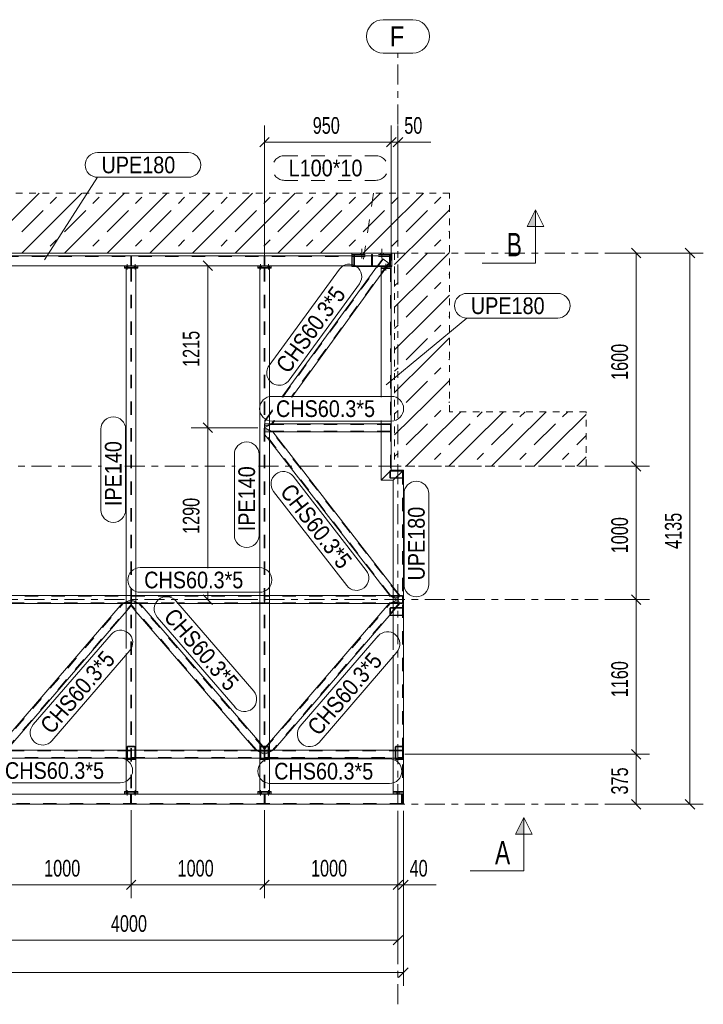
# Model space of a CAD drawing. Header units: millimetres. Extents: x -66 to 775, y -448 to 146.
# Tile 15 of 30: x 264 to 367, y -204 to -56. Entities that reach past the tile are written whole.
import ezdxf

# ---------------------------------------------------------------- set-up
doc = ezdxf.new("R2010")
doc.units = ezdxf.units.MM
for name, pattern in [('XKITLINE00', [0]), ('XKITLINE01', [4, 1, -1, 1, -1]), ('XKITLINE02', [4, 2, -2]), ('XKITLINE03', [6, 3, -1, 1, -1])]:
    doc.linetypes.add(name, pattern=pattern)
for name, color, linetype, lineweight in [('Kóta', 4, 'Continuous', 0), ('Mřížka', 4, 'Continuous', 0), ('Prvek', 2, 'Continuous', 0), ('Značka prvku', 2, 'Continuous', 0), ('Řez', 7, 'Continuous', 0), ('Šroub', 3, 'Continuous', 0)]:
    doc.layers.add(name, color=color, linetype=linetype, lineweight=lineweight)
doc.styles.add('ARIAL', font='arial.ttf')
doc.styles.add('ARIAL_NARROW', font='ARIALN.TTF')

msp = doc.modelspace()

# ---------------------------------------------------------------- hatches: boundary and pattern name
at = {"layer": 'Řez'}
for points in [[(340.35, -86.96), (341.6, -84.46), (341.6, -86.96)], [(338.59, -178.16), (339.84, -175.66), (339.84, -178.16)]]:
    msp.add_hatch(color=6, dxfattribs=at).paths.add_polyline_path(points, flags=17)

# ---------------------------------------------------------------- linework, layer by layer
at = {"layer": 'Kóta', "color": 7, "linetype": 'XKITLINE00', "lineweight": 0}
for p, q in [((301, -91.86), (301, -71.82)), ((320, -92.06), (320, -71.82)), ((320, -92.06), (320, -71.82)), ((321, -89.96), (321, -71.82)), ((301.71, -73.62), (300.29, -75.03)), ((320.71, -73.62), (319.29, -75.03)), ((320.71, -73.62), (319.29, -75.03)), ((321.71, -73.62), (320.29, -75.03)), ((301, -74.32), (320, -74.32)), ((320, -74.32), (321, -74.32)), ((321, -74.32), (325.91, -74.32)), ((321, -74.32), (325.91, -74.32)), ((352, -90.96), (358.72, -90.96)), ((352, -90.96), (366.76, -90.96)), ((356.01, -90.25), (357.42, -91.67)), ((356.72, -122.96), (356.72, -90.96)), ((364.05, -90.25), (365.47, -91.67)), ((364.76, -173.66), (364.76, -90.96)), ((300, -92.86), (289.99, -92.86)), ((291.78, -92.15), (293.2, -93.57)), ((292.49, -117.16), (292.49, -92.86)), ((291.78, -116.45), (293.2, -117.87)), ((291.78, -116.45), (293.2, -117.87)), ((300, -117.16), (289.99, -117.16)), ((300, -117.16), (289.99, -117.16)), ((292.49, -138.26), (292.49, -117.16)), ((356.01, -122.25), (357.42, -123.67)), ((356.01, -122.25), (357.42, -123.67)), ((352, -122.96), (358.72, -122.96)), ((352, -122.96), (358.72, -122.96)), ((356.72, -142.96), (356.72, -122.96)), ((292.49, -142.96), (292.49, -141.76)), ((300, -142.96), (289.99, -142.96)), ((291.78, -142.25), (293.2, -143.67)), ((352, -142.96), (358.72, -142.96)), ((352, -142.96), (358.72, -142.96)), ((356.01, -142.25), (357.42, -143.67)), ((356.01, -142.25), (357.42, -143.67)), ((356.72, -166.16), (356.72, -142.96)), ((322, -166.16), (358.72, -166.16)), ((322, -166.16), (358.72, -166.16)), ((356.01, -165.45), (357.42, -166.87)), ((356.01, -165.45), (357.42, -166.87)), ((356.72, -173.66), (356.72, -166.16)), ((352, -173.66), (358.72, -173.66)), ((352, -173.66), (366.76, -173.66)), ((356.01, -172.95), (357.42, -174.37)), ((364.05, -172.95), (365.47, -174.37)), ((281, -174.55), (281, -187.75)), ((281, -174.55), (281, -187.75)), ((301, -174.55), (301, -187.75)), ((301, -174.55), (301, -187.75)), ((321, -174.66), (321, -196.04)), ((321, -174.66), (321, -187.75)), ((321, -174.66), (321, -187.75)), ((321.8, -174.66), (321.8, -200.91)), ((321.8, -174.66), (321.8, -187.75)), ((261, -185.75), (281, -185.75)), ((281.71, -185.04), (280.29, -186.46)), ((281.71, -185.04), (280.29, -186.46)), ((281, -185.75), (301, -185.75)), ((301.71, -185.04), (300.29, -186.46)), ((301.71, -185.04), (300.29, -186.46)), ((301, -185.75), (321, -185.75)), ((321.71, -185.04), (320.29, -186.46)), ((321.71, -185.04), (320.29, -186.46)), ((321, -185.75), (321.8, -185.75)), ((322.51, -185.04), (321.09, -186.46)), ((321.8, -185.75), (326.71, -185.75)), ((321.8, -185.75), (326.71, -185.75)), ((321.71, -193.33), (320.29, -194.75)), ((241, -194.04), (321, -194.04)), ((0.2, -198.91), (321.8, -198.91)), ((322.51, -198.2), (321.09, -199.62))]:
    msp.add_line(p, q, dxfattribs=at)
at = {"layer": 'Kóta', "color": 3}
for p in [(301, -74.32), (320, -74.32), (320, -74.32), (321, -74.32), (356.72, -90.96), (364.76, -90.96), (292.49, -92.86), (292.49, -117.16), (292.49, -117.16), (356.72, -122.96), (356.72, -122.96), (292.49, -142.96), (356.72, -142.96), (356.72, -142.96), (356.72, -166.16), (356.72, -166.16), (356.72, -173.66), (364.76, -173.66), (281, -185.75), (281, -185.75), (301, -185.75), (301, -185.75), (321, -185.75), (321, -185.75), (321.8, -185.75), (321, -194.04), (321.8, -198.91)]:
    msp.add_point(p, dxfattribs=at)
at = {"layer": 'Mřížka', "color": 1, "linetype": 'XKITLINE00', "lineweight": 0}
for p, q in [((318.78, -55.96), (323.22, -55.96)), ((318.78, -60.96), (323.22, -60.96))]:
    msp.add_line(p, q, dxfattribs=at)
at = {"layer": 'Mřížka', "color": 1, "linetype": 'XKITLINE03', "lineweight": 0}
for p, q in [((321, -203.66), (321, -60.96)), ((-29, -90.96), (351, -90.96)), ((260.07, -122.96), (276.57, -122.96)), ((280.07, -122.96), (296.57, -122.96)), ((300.07, -122.96), (351, -122.96)), ((-29, -142.96), (351, -142.96)), ((-29, -173.66), (351, -173.66))]:
    msp.add_line(p, q, dxfattribs=at)
at = {"layer": 'Mřížka', "color": 1, "linetype": 'XKITLINE00', "lineweight": 0}
for centre, start, end in [((318.78, -58.46), 90, 270), ((323.22, -58.46), 270, 90)]:
    msp.add_arc(centre, 2.5, start, end, dxfattribs=at)
at = {"layer": 'Prvek', "color": 7, "linetype": 'XKITLINE01', "lineweight": 0}
for p, q in [((328.7, -81.96), (255, -81.96)), ((328.7, -114.76), (328.7, -81.96)), ((246, -90.96), (320.5, -90.96)), ((320.5, -90.96), (320.5, -122.96)), ((349.2, -114.76), (328.7, -114.76)), ((349.2, -122.96), (349.2, -114.76)), ((320.5, -122.96), (349.2, -122.96))]:
    msp.add_line(p, q, dxfattribs=at)
at = {"layer": 'Prvek', "color": 7, "linetype": 'XKITLINE00', "lineweight": 0}
for p, q in [((261.4, -87.76), (267.2, -81.96)), ((267.8, -87.76), (273.6, -81.96)), ((268.88, -83.52), (269.82, -82.58)), ((274.2, -87.76), (280, -81.96)), ((275.28, -83.52), (276.22, -82.58)), ((280.6, -87.76), (286.4, -81.96)), ((281.68, -83.52), (282.62, -82.58)), ((287, -87.76), (292.8, -81.96)), ((288.08, -83.52), (289.02, -82.58)), ((293.4, -87.76), (299.2, -81.96)), ((294.48, -83.52), (295.42, -82.58)), ((299.8, -87.76), (305.6, -81.96)), ((300.88, -83.52), (301.82, -82.58)), ((306.2, -87.76), (312, -81.96)), ((307.28, -83.52), (308.22, -82.58)), ((312.6, -87.76), (318.4, -81.96)), ((313.68, -83.52), (314.62, -82.58)), ((319, -87.76), (324.8, -81.96)), ((320.08, -83.52), (321.02, -82.58)), ((326.48, -83.52), (327.42, -82.58)), ((264.6, -87.76), (267.8, -84.56)), ((271, -87.76), (274.2, -84.56)), ((277.4, -87.76), (280.6, -84.56)), ((283.8, -87.76), (287, -84.56)), ((290.2, -87.76), (293.4, -84.56)), ((296.6, -87.76), (299.8, -84.56)), ((303, -87.76), (306.2, -84.56)), ((309.4, -87.76), (312.6, -84.56)), ((315.8, -87.76), (319, -84.56)), ((322.2, -87.76), (325.4, -84.56)), ((325.4, -87.76), (328.7, -84.46)), ((264.6, -90.96), (267.8, -87.76)), ((267.8, -87.76), (267.8, -87.76)), ((271, -90.96), (274.2, -87.76)), ((274.2, -87.76), (274.2, -87.76)), ((277.4, -90.96), (280.6, -87.76)), ((280.6, -87.76), (280.6, -87.76)), ((283.8, -90.96), (287, -87.76)), ((287, -87.76), (287, -87.76)), ((290.2, -90.96), (293.4, -87.76)), ((293.4, -87.76), (293.4, -87.76)), ((296.6, -90.96), (299.8, -87.76)), ((299.8, -87.76), (299.8, -87.76)), ((303, -90.96), (306.2, -87.76)), ((306.2, -87.76), (306.2, -87.76)), ((309.4, -90.96), (312.6, -87.76)), ((312.6, -87.76), (312.6, -87.76)), ((315.8, -90.96), (319, -87.76)), ((319, -87.76), (319, -87.76)), ((320.5, -92.66), (325.4, -87.76)), ((325.4, -87.76), (325.4, -87.76)), ((328.6, -87.76), (328.7, -87.66)), ((268.88, -89.92), (269.82, -88.98)), ((275.28, -89.92), (276.22, -88.98)), ((281.68, -89.92), (282.62, -88.98)), ((288.08, -89.92), (289.02, -88.98)), ((294.48, -89.92), (295.42, -88.98)), ((300.88, -89.92), (301.82, -88.98)), ((307.28, -89.92), (308.22, -88.98)), ((313.68, -89.92), (314.62, -88.98)), ((320.08, -89.92), (321.02, -88.98)), ((326.48, -89.92), (327.42, -88.98)), ((267.8, -90.96), (267.8, -90.96)), ((274.2, -90.96), (274.2, -90.96)), ((280.6, -90.96), (280.6, -90.96)), ((287, -90.96), (287, -90.96)), ((293.4, -90.96), (293.4, -90.96)), ((299.8, -90.96), (299.8, -90.96)), ((306.2, -90.96), (306.2, -90.96)), ((312.6, -90.96), (312.6, -90.96)), ((319, -90.96), (319, -90.96)), ((322.2, -94.16), (325.4, -90.96)), ((325.4, -94.16), (328.7, -90.86)), ((320.5, -99.06), (325.4, -94.16)), ((325.4, -94.16), (325.4, -94.16)), ((328.6, -94.16), (328.7, -94.06)), ((320.5, -95.9), (321.02, -95.38)), ((326.48, -96.32), (327.42, -95.38)), ((322.2, -100.56), (325.4, -97.36)), ((325.4, -100.56), (328.7, -97.26)), ((320.5, -105.46), (325.4, -100.56)), ((320.5, -102.3), (321.02, -101.78)), ((325.4, -100.56), (325.4, -100.56)), ((326.48, -102.72), (327.42, -101.78)), ((328.6, -100.56), (328.7, -100.46)), ((322.2, -106.96), (325.4, -103.76)), ((325.4, -106.96), (328.7, -103.66)), ((320.5, -111.86), (325.4, -106.96)), ((325.4, -106.96), (325.4, -106.96)), ((328.6, -106.96), (328.7, -106.86)), ((320.5, -108.7), (321.02, -108.18)), ((326.48, -109.12), (327.42, -108.18)), ((322.2, -113.36), (325.4, -110.16)), ((325.4, -113.36), (328.7, -110.06)), ((320.5, -118.26), (325.4, -113.36)), ((325.4, -113.36), (325.4, -113.36)), ((328.6, -113.36), (328.7, -113.26)), ((320.5, -115.1), (321.02, -114.58)), ((325.4, -119.76), (330.4, -114.76)), ((326.48, -115.52), (327.42, -114.58)), ((331.8, -119.76), (336.8, -114.76)), ((332.88, -115.52), (333.64, -114.76)), ((338.2, -119.76), (343.2, -114.76)), ((339.28, -115.52), (340.04, -114.76)), ((344.6, -119.76), (349.2, -115.16)), ((345.68, -115.52), (346.44, -114.76)), ((322.2, -119.76), (325.4, -116.56)), ((328.6, -119.76), (331.8, -116.56)), ((335, -119.76), (338.2, -116.56)), ((341.4, -119.76), (344.6, -116.56)), ((347.8, -119.76), (349.2, -118.36)), ((320.5, -121.5), (321.02, -120.98)), ((322.2, -122.96), (325.4, -119.76)), ((325.4, -119.76), (325.4, -119.76)), ((326.48, -121.92), (327.42, -120.98)), ((328.6, -122.96), (331.8, -119.76)), ((331.8, -119.76), (331.8, -119.76)), ((332.88, -121.92), (333.82, -120.98)), ((335, -122.96), (338.2, -119.76)), ((338.2, -119.76), (338.2, -119.76)), ((339.28, -121.92), (340.22, -120.98)), ((341.4, -122.96), (344.6, -119.76)), ((344.6, -119.76), (344.6, -119.76)), ((345.68, -121.92), (346.62, -120.98)), ((347.8, -122.96), (349.2, -121.56)), ((325.4, -122.96), (325.4, -122.96)), ((331.8, -122.96), (331.8, -122.96)), ((338.2, -122.96), (338.2, -122.96)), ((344.6, -122.96), (344.6, -122.96))]:
    msp.add_line(p, q, dxfattribs=at)
at = {"layer": 'Prvek', "color": 3, "linetype": 'XKITLINE00', "lineweight": 0}
for p, q in [((320.1, -91.36), (246.3, -91.36)), ((314.1, -90.96), (314.1, -91.36)), ((320.1, -90.96), (320.1, -91.36)), ((320.1, -91.36), (320.1, -92.86)), ((320.1, -92.86), (246.3, -92.86)), ((280, -93.06), (280, -92.86)), ((282, -92.86), (282, -93.06)), ((300, -93.06), (300, -92.86)), ((302, -92.86), (302, -93.06)), ((317.94, -92.86), (303.6, -112.56)), ((314.1, -92.96), (314.1, -92.86)), ((317.87, -92.96), (314.1, -92.96)), ((318.5, -93.06), (318.5, -92.86)), ((320, -92.86), (320, -93.06)), ((320.1, -92.96), (320, -92.96)), ((320.1, -92.86), (320.1, -92.96)), ((282, -93.06), (280, -93.06)), ((280, -93.22), (280, -93.06)), ((280.27, -93.22), (280, -93.22)), ((281.73, -93.22), (280.27, -93.22)), ((280.27, -150.27), (280.27, -93.22)), ((282, -93.22), (281.73, -93.22)), ((281.73, -171.76), (281.73, -93.22)), ((282, -93.06), (282, -93.22)), ((302, -93.06), (300, -93.06)), ((300, -93.22), (300, -93.06)), ((300.27, -93.22), (300, -93.22)), ((301.73, -93.22), (300.27, -93.22)), ((300.27, -171.76), (300.27, -93.22)), ((302, -93.22), (301.73, -93.22)), ((301.73, -171.76), (301.73, -93.22)), ((302, -93.06), (302, -93.22)), ((318.5, -94.14), (305.09, -112.56)), ((320, -93.06), (318.5, -93.06)), ((320, -93.06), (318.5, -93.06)), ((318.5, -93.26), (318.5, -93.06)), ((318.5, -93.26), (318.5, -112.56)), ((318.5, -93.26), (320, -93.26)), ((320, -93.06), (320, -93.26)), ((320, -93.26), (320, -123.56)), ((302.21, -114.47), (301.73, -115.13)), ((302.18, -116.56), (301.73, -116.79)), ((302.55, -116.06), (302.18, -116.56)), ((318.5, -116.56), (302.18, -116.56)), ((318.5, -116.06), (318.5, -125.06)), ((302.14, -117.72), (301.73, -117.52)), ((302.23, -117.76), (302.14, -117.72)), ((318.5, -117.76), (302.23, -117.76)), ((320.3, -141.07), (302.23, -117.76)), ((319.77, -142.36), (301.73, -119.09)), ((318.5, -125.06), (320, -123.56)), ((320, -123.56), (318.5, -125.06)), ((321.8, -123.56), (320, -123.56)), ((320.3, -125.06), (321.8, -123.56)), ((321.8, -123.56), (320.3, -125.06)), ((321.8, -171.76), (321.8, -123.56)), ((318.5, -125.06), (320.3, -125.06)), ((320.3, -150.5), (320.3, -125.06)), ((280.27, -142.36), (261.73, -142.36)), ((300.27, -142.36), (281.73, -142.36)), ((319.77, -142.36), (301.73, -142.36)), ((320.3, -142.62), (319.77, -142.36)), ((279.68, -143.56), (261.73, -164.39)), ((279.68, -143.56), (261.73, -143.56)), ((280.27, -144.73), (262.32, -165.56)), ((280.27, -143.3), (279.68, -143.56)), ((282.22, -143.52), (281.73, -143.3)), ((299.68, -165.56), (281.73, -144.73)), ((282.32, -143.56), (282.22, -143.52)), ((300.27, -164.39), (282.32, -143.56)), ((287.37, -143.56), (282.32, -143.56)), ((300.27, -143.56), (287.92, -143.56)), ((319.68, -143.56), (301.73, -143.56)), ((319.68, -143.56), (301.73, -164.39)), ((320.3, -144.7), (302.32, -165.56)), ((320.3, -143.28), (319.68, -143.56)), ((319.81, -145.28), (319.81, -145.27)), ((319.81, -145.28), (319.84, -145.32)), ((319.84, -145.32), (319.88, -145.35)), ((319.86, -145.2), (319.86, -145.23)), ((319.87, -145.26), (319.86, -145.23)), ((319.88, -145.28), (319.87, -145.26)), ((319.9, -145.29), (319.88, -145.28)), ((319.88, -145.35), (319.93, -145.36)), ((319.93, -145.3), (319.9, -145.29)), ((320.3, -145.3), (319.93, -145.3)), ((320.3, -145.36), (319.93, -145.36)), ((280.27, -171.76), (280.27, -151.04)), ((320.3, -171.76), (320.3, -151.29)), ((280.27, -166.76), (261.73, -166.76)), ((280.27, -165.56), (262.32, -165.56)), ((299.68, -165.56), (281.73, -165.56)), ((300.27, -166.76), (281.73, -166.76)), ((300.27, -165.83), (299.68, -165.56)), ((302.32, -165.56), (301.73, -165.83)), ((320.3, -166.76), (301.73, -166.76)), ((320.3, -165.56), (302.32, -165.56)), ((321.8, -172.16), (167.2, -172.16)), ((280.27, -171.76), (280, -171.76)), ((280, -171.76), (280, -171.96)), ((280, -171.96), (282, -171.96)), ((282, -171.96), (280, -171.96)), ((280, -171.96), (280, -172.16)), ((280.27, -171.76), (281.73, -171.76)), ((282, -171.76), (281.73, -171.76)), ((282, -171.96), (282, -171.76)), ((282, -172.16), (282, -171.96)), ((300.27, -171.76), (300, -171.76)), ((300, -171.76), (300, -171.96)), ((300, -171.96), (302, -171.96)), ((302, -171.96), (300, -171.96)), ((300, -171.96), (300, -172.16)), ((300.27, -171.76), (301.73, -171.76)), ((302, -171.76), (301.73, -171.76)), ((302, -171.96), (302, -171.76)), ((302, -172.16), (302, -171.96)), ((320.3, -171.76), (321.8, -171.76)), ((320.3, -171.76), (320.3, -171.96)), ((320.3, -171.96), (321.8, -171.96)), ((321.8, -171.96), (320.3, -171.96)), ((320.3, -171.96), (320.3, -172.16)), ((321.8, -171.96), (321.8, -171.76)), ((321.8, -172.16), (321.8, -171.96)), ((321.8, -173.66), (321.8, -172.16)), ((321.8, -173.66), (167.2, -173.66))]:
    msp.add_line(p, q, dxfattribs=at)
at = {"layer": 'Prvek', "color": 7, "linetype": 'XKITLINE02', "lineweight": 0}
for p, q in [((320.1, -91.47), (246.3, -91.47)), ((280.94, -91.47), (280.94, -92.86)), ((281.06, -91.47), (280.94, -91.47)), ((281.06, -92.86), (281.06, -91.47)), ((300.94, -91.47), (300.94, -92.86)), ((301.06, -91.47), (300.94, -91.47)), ((301.06, -92.86), (301.06, -91.47)), ((320.1, -90.96), (314.1, -90.96)), ((320.1, -91.16), (314.1, -91.16)), ((314.1, -91.36), (314.1, -92.86)), ((314.3, -91.16), (314.3, -92.76)), ((314.46, -91.16), (314.3, -91.16)), ((314.46, -91.36), (314.3, -91.36)), ((314.46, -92.76), (314.46, -91.16)), ((317.02, -91.16), (317.02, -92.76)), ((317.18, -91.16), (317.02, -91.16)), ((317.18, -91.36), (317.02, -91.36)), ((317.18, -92.76), (317.18, -91.16)), ((319.73, -91.47), (319.73, -92.86)), ((319.89, -91.47), (319.73, -91.47)), ((319.74, -91.16), (319.74, -92.76)), ((319.9, -91.16), (319.74, -91.16)), ((319.9, -91.36), (319.74, -91.36)), ((319.89, -92.86), (319.89, -91.47)), ((319.9, -92.76), (319.9, -91.16)), ((320.1, -91.36), (320.1, -92.86)), ((280, -92.86), (282, -92.86)), ((280.94, -92.86), (281.06, -92.86)), ((300, -92.86), (302, -92.86)), ((300.94, -92.86), (301.06, -92.86)), ((303.72, -112.56), (318.79, -91.86)), ((319.6, -92.46), (304.97, -112.56)), ((314.3, -92.76), (314.46, -92.76)), ((317.02, -92.76), (317.18, -92.76)), ((320, -92.96), (317.87, -92.96)), ((318.71, -91.81), (317.94, -92.86)), ((319.68, -92.52), (318.5, -94.14)), ((318.5, -92.86), (320, -92.86)), ((318.71, -91.81), (319.68, -92.52)), ((319.73, -92.86), (319.89, -92.86)), ((319.74, -92.76), (319.9, -92.76)), ((280, -93.06), (282, -93.06)), ((281.73, -93.22), (280.27, -93.22)), ((280.95, -93.22), (280.95, -171.76)), ((281.05, -93.22), (281.05, -171.76)), ((300, -93.06), (302, -93.06)), ((301.73, -93.22), (300.27, -93.22)), ((300.95, -93.22), (300.95, -171.76)), ((301.05, -93.22), (301.05, -171.76)), ((320, -93.26), (318.5, -93.26)), ((319.89, -93.26), (319.89, -123.67)), ((301.05, -116.24), (302.21, -114.64)), ((301.73, -115.13), (301.05, -116.07)), ((302.18, -116.56), (301, -116.56)), ((301, -116.56), (301, -117.76)), ((319.9, -116.66), (301, -116.66)), ((301.05, -116.07), (301.05, -117.14)), ((301.78, -116.69), (301.95, -116.6)), ((301.95, -116.6), (301.99, -116.6)), ((302.06, -116.56), (301.99, -116.6)), ((302.42, -116.06), (302.06, -116.56)), ((302.06, -116.56), (302.18, -116.56)), ((319.9, -116.56), (318.5, -116.56)), ((319.9, -117.76), (319.9, -116.56)), ((319.9, -117.66), (301, -117.66)), ((302.23, -117.76), (301, -117.76)), ((301.73, -116.79), (301.05, -117.14)), ((301.05, -116.8), (301.23, -116.85)), ((301.73, -117.52), (301.05, -117.18)), ((301.05, -118.21), (301.05, -117.18)), ((301.24, -117.47), (301.05, -117.54)), ((319.9, -142.36), (301.05, -118.04)), ((301.23, -116.85), (301.51, -116.79)), ((301.53, -117.53), (301.24, -117.47)), ((301.51, -116.79), (301.62, -116.73)), ((301.53, -117.53), (301.65, -117.59)), ((301.62, -116.73), (301.78, -116.69)), ((301.65, -117.59), (301.82, -117.63)), ((301.82, -117.63), (301.99, -117.72)), ((301.99, -117.72), (302.03, -117.73)), ((302.1, -117.76), (302.03, -117.73)), ((321.17, -142.36), (302.1, -117.76)), ((302.23, -117.76), (302.1, -117.76)), ((319.9, -117.76), (318.5, -117.76)), ((301.73, -119.09), (301.05, -118.21)), ((319.81, -123.64), (319.8, -123.69)), ((319.8, -123.69), (319.8, -124.63)), ((319.84, -123.6), (319.81, -123.64)), ((319.88, -123.57), (319.84, -123.6)), ((319.86, -123.69), (319.87, -123.66)), ((319.86, -123.69), (319.86, -124.63)), ((319.87, -123.66), (319.88, -123.64)), ((319.93, -123.56), (319.88, -123.57)), ((319.88, -123.64), (319.9, -123.63)), ((321.69, -123.67), (319.89, -123.67)), ((319.9, -123.63), (319.93, -123.62)), ((319.93, -123.56), (321.67, -123.56)), ((321.67, -123.62), (319.93, -123.62)), ((321.72, -123.57), (321.67, -123.56)), ((321.67, -123.62), (321.7, -123.63)), ((321.69, -123.67), (321.69, -171.76)), ((321.7, -123.63), (321.72, -123.64)), ((321.76, -123.6), (321.72, -123.57)), ((321.72, -123.64), (321.73, -123.66)), ((321.73, -123.66), (321.74, -123.69)), ((321.74, -123.69), (321.74, -124.63)), ((321.79, -123.64), (321.76, -123.6)), ((321.8, -123.69), (321.79, -123.64)), ((321.8, -124.63), (321.8, -123.69)), ((319.8, -124.63), (319.81, -124.68)), ((319.81, -124.68), (319.84, -124.72)), ((319.84, -124.72), (319.88, -124.75)), ((319.87, -124.66), (319.86, -124.63)), ((319.88, -124.68), (319.87, -124.66)), ((319.9, -124.69), (319.88, -124.68)), ((319.88, -124.75), (319.93, -124.76)), ((319.93, -124.7), (319.9, -124.69)), ((321.67, -124.7), (319.93, -124.7)), ((321.67, -124.76), (319.93, -124.76)), ((321.7, -124.69), (321.67, -124.7)), ((321.67, -124.76), (321.72, -124.75)), ((321.72, -124.68), (321.7, -124.69)), ((321.73, -124.66), (321.72, -124.68)), ((321.72, -124.75), (321.76, -124.72)), ((321.74, -124.63), (321.73, -124.66)), ((321.76, -124.72), (321.79, -124.68)), ((321.79, -124.68), (321.8, -124.63)), ((321.3, -142.36), (320.3, -141.07)), ((261.05, -142.46), (280.95, -142.46)), ((280.95, -142.36), (280.27, -142.36)), ((280.95, -142.98), (280.27, -143.3)), ((280.95, -143.56), (280.95, -142.36)), ((280.95, -142.98), (280.95, -143.94)), ((281.73, -142.36), (281.05, -142.36)), ((281.05, -142.36), (281.05, -143.56)), ((281.05, -142.46), (301, -142.46)), ((281.73, -143.3), (281.05, -142.98)), ((281.05, -142.98), (281.05, -143.94)), ((301, -142.36), (300.27, -142.36)), ((301.73, -142.36), (301, -142.36)), ((301, -142.36), (301, -143.56)), ((301, -143.56), (301, -142.36)), ((321.69, -142.46), (301, -142.46)), ((321.69, -142.36), (319.77, -142.36)), ((319.9, -142.36), (319.77, -142.36)), ((319.97, -142.4), (319.9, -142.36)), ((320.01, -142.4), (319.97, -142.4)), ((320.18, -142.49), (320.01, -142.4)), ((320.35, -142.53), (320.18, -142.49)), ((321, -142.96), (320.3, -142.62)), ((321, -142.96), (320.3, -143.28)), ((320.47, -142.59), (320.35, -142.53)), ((320.76, -142.65), (320.47, -142.59)), ((320.96, -142.59), (320.76, -142.65)), ((320.99, -142.53), (320.96, -142.59)), ((321.08, -142.49), (320.99, -142.53)), ((321.3, -142.36), (321, -142.96)), ((321.28, -143.56), (321, -142.96)), ((321.12, -142.4), (321.08, -142.49)), ((321.15, -142.4), (321.12, -142.4)), ((321.15, -142.4), (321.17, -142.36)), ((321.17, -142.36), (321.3, -142.36)), ((321.69, -143.56), (321.69, -142.36)), ((280.95, -143.46), (261.05, -143.46)), ((261.05, -165.34), (279.82, -143.56)), ((262.18, -165.56), (280.95, -143.79)), ((279.82, -143.56), (279.68, -143.56)), ((280.95, -143.56), (279.68, -143.56)), ((279.82, -143.56), (279.9, -143.53)), ((279.9, -143.53), (279.94, -143.52)), ((279.94, -143.52), (280.12, -143.43)), ((280.12, -143.43), (280.3, -143.39)), ((280.95, -143.94), (280.27, -144.73)), ((280.3, -143.39), (280.43, -143.33)), ((280.73, -143.27), (280.43, -143.33)), ((280.94, -143.33), (280.73, -143.27)), ((280.95, -143.39), (280.94, -143.33)), ((281.06, -143.33), (281.05, -143.39)), ((287.49, -143.46), (281.05, -143.46)), ((282.32, -143.56), (281.05, -143.56)), ((299.82, -165.56), (281.05, -143.79)), ((281.73, -144.73), (281.05, -143.94)), ((281.27, -143.27), (281.06, -143.33)), ((281.57, -143.33), (281.27, -143.27)), ((281.57, -143.33), (281.7, -143.39)), ((281.57, -143.33), (281.7, -143.39)), ((281.7, -143.39), (281.88, -143.43)), ((281.7, -143.39), (281.88, -143.43)), ((281.88, -143.43), (282.06, -143.52)), ((282.06, -143.52), (282.1, -143.53)), ((282.18, -143.56), (282.1, -143.53)), ((300.95, -165.34), (282.18, -143.56)), ((282.32, -143.56), (282.18, -143.56)), ((301, -143.46), (287.84, -143.46)), ((301, -143.56), (300.27, -143.56)), ((321.69, -143.46), (301, -143.46)), ((301.73, -143.56), (301, -143.56)), ((301.05, -165.34), (319.82, -143.56)), ((321.14, -143.56), (302.18, -165.56)), ((321.69, -143.56), (319.68, -143.56)), ((319.82, -143.56), (319.68, -143.56)), ((319.81, -144.24), (319.8, -144.29)), ((319.8, -144.29), (319.8, -145.23)), ((319.84, -144.2), (319.81, -144.24)), ((319.82, -143.56), (319.9, -143.53)), ((319.88, -144.17), (319.84, -144.2)), ((319.86, -144.29), (319.87, -144.26)), ((319.86, -144.29), (319.86, -145.2)), ((319.87, -144.26), (319.88, -144.24)), ((319.93, -144.16), (319.88, -144.17)), ((319.88, -144.24), (319.9, -144.23)), ((319.9, -143.53), (319.94, -143.52)), ((319.9, -144.23), (319.93, -144.22)), ((321.67, -144.16), (319.93, -144.16)), ((321.67, -144.22), (319.93, -144.22)), ((319.94, -143.52), (320.12, -143.43)), ((320.12, -143.43), (320.3, -143.39)), ((320.3, -143.39), (320.43, -143.33)), ((321.28, -143.56), (320.3, -144.7)), ((320.73, -143.27), (320.43, -143.33)), ((320.94, -143.33), (320.73, -143.27)), ((320.94, -143.33), (320.96, -143.39)), ((320.96, -143.39), (321.06, -143.43)), ((321.06, -143.43), (321.1, -143.52)), ((321.1, -143.52), (321.13, -143.53)), ((321.14, -143.56), (321.13, -143.53)), ((321.14, -143.56), (321.28, -143.56)), ((321.72, -144.17), (321.67, -144.16)), ((321.67, -144.22), (321.7, -144.23)), ((321.7, -144.23), (321.72, -144.24)), ((321.76, -144.2), (321.72, -144.17)), ((321.72, -144.24), (321.73, -144.26)), ((321.73, -144.26), (321.74, -144.29)), ((321.74, -144.29), (321.74, -145.23)), ((321.79, -144.24), (321.76, -144.2)), ((321.8, -144.29), (321.79, -144.24)), ((321.8, -145.23), (321.8, -144.29)), ((319.81, -145.27), (319.8, -145.23)), ((321.67, -145.3), (320.3, -145.3)), ((321.67, -145.36), (320.3, -145.36)), ((321.7, -145.29), (321.67, -145.3)), ((321.67, -145.36), (321.72, -145.35)), ((321.72, -145.28), (321.7, -145.29)), ((321.73, -145.26), (321.72, -145.28)), ((321.72, -145.35), (321.76, -145.32)), ((321.74, -145.23), (321.73, -145.26)), ((321.76, -145.32), (321.79, -145.28)), ((321.79, -145.28), (321.8, -145.23)), ((280.41, -165.04), (280.4, -165.09)), ((280.4, -165.09), (280.4, -166.83)), ((280.44, -165), (280.41, -165.04)), ((280.48, -164.97), (280.44, -165)), ((280.46, -165.09), (280.47, -165.06)), ((280.46, -165.09), (280.46, -166.83)), ((280.47, -165.06), (280.48, -165.04)), ((280.53, -164.96), (280.48, -164.97)), ((280.48, -165.04), (280.5, -165.03)), ((280.5, -165.03), (280.53, -165.02)), ((281.47, -164.96), (280.53, -164.96)), ((281.47, -165.02), (280.53, -165.02)), ((281.52, -164.97), (281.47, -164.96)), ((281.47, -165.02), (281.5, -165.03)), ((281.5, -165.03), (281.52, -165.04)), ((281.56, -165), (281.52, -164.97)), ((281.52, -165.04), (281.53, -165.06)), ((281.53, -165.06), (281.54, -165.09)), ((281.54, -165.09), (281.54, -166.83)), ((281.59, -165.04), (281.56, -165)), ((281.6, -165.09), (281.59, -165.04)), ((281.6, -165.09), (281.6, -166.83)), ((300.95, -165.18), (300.27, -164.39)), ((300.41, -165.04), (300.4, -165.09)), ((300.4, -166.83), (300.4, -165.09)), ((300.44, -165), (300.41, -165.04)), ((300.48, -164.97), (300.44, -165)), ((300.46, -165.09), (300.47, -165.06)), ((300.46, -166.83), (300.46, -165.09)), ((300.47, -165.06), (300.48, -165.04)), ((300.53, -164.96), (300.48, -164.97)), ((300.48, -165.04), (300.5, -165.03)), ((300.5, -165.03), (300.53, -165.02)), ((301.47, -164.96), (300.53, -164.96)), ((301.47, -165.02), (300.53, -165.02)), ((300.95, -166.14), (300.95, -165.18)), ((301.73, -164.39), (301.05, -165.18)), ((301.05, -166.14), (301.05, -165.18)), ((301.52, -164.97), (301.47, -164.96)), ((301.47, -165.02), (301.5, -165.03)), ((301.5, -165.03), (301.52, -165.04)), ((301.56, -165), (301.52, -164.97)), ((301.52, -165.04), (301.53, -165.06)), ((301.53, -165.06), (301.54, -165.09)), ((301.54, -166.83), (301.54, -165.09)), ((301.59, -165.04), (301.56, -165)), ((301.6, -165.09), (301.59, -165.04)), ((301.6, -166.83), (301.6, -165.09)), ((320.61, -165.04), (320.6, -165.09)), ((320.6, -165.09), (320.6, -166.83)), ((320.64, -165), (320.61, -165.04)), ((320.68, -164.97), (320.64, -165)), ((320.66, -165.09), (320.67, -165.06)), ((320.66, -165.09), (320.66, -166.83)), ((320.67, -165.06), (320.68, -165.04)), ((320.73, -164.96), (320.68, -164.97)), ((320.68, -165.04), (320.7, -165.03)), ((320.7, -165.03), (320.73, -165.02)), ((320.73, -164.96), (321.67, -164.96)), ((320.73, -165.02), (321.67, -165.02)), ((321.72, -164.97), (321.67, -164.96)), ((321.67, -165.02), (321.7, -165.03)), ((321.7, -165.03), (321.72, -165.04)), ((321.76, -165), (321.72, -164.97)), ((321.72, -165.04), (321.73, -165.06)), ((321.73, -165.06), (321.74, -165.09)), ((321.74, -166.83), (321.74, -165.09)), ((321.79, -165.04), (321.76, -165)), ((321.8, -165.09), (321.79, -165.04)), ((321.8, -166.83), (321.8, -165.09)), ((280.95, -165.66), (261.05, -165.66)), ((261.05, -166.66), (280.95, -166.66)), ((280.95, -165.56), (280.27, -165.56)), ((280.95, -166.76), (280.27, -166.76)), ((280.4, -166.83), (280.41, -166.88)), ((280.41, -166.88), (280.44, -166.92)), ((280.47, -166.86), (280.46, -166.83)), ((280.48, -166.88), (280.47, -166.86)), ((280.5, -166.89), (280.48, -166.88)), ((280.53, -166.9), (280.5, -166.89)), ((281.47, -166.9), (280.53, -166.9)), ((280.95, -166.76), (280.95, -165.56)), ((281.73, -165.56), (281.05, -165.56)), ((281.05, -165.56), (281.05, -166.76)), ((300.95, -165.66), (281.05, -165.66)), ((281.05, -166.66), (300.95, -166.66)), ((281.73, -166.76), (281.05, -166.76)), ((281.5, -166.89), (281.47, -166.9)), ((281.52, -166.88), (281.5, -166.89)), ((281.53, -166.86), (281.52, -166.88)), ((281.54, -166.83), (281.53, -166.86)), ((281.56, -166.92), (281.59, -166.88)), ((281.59, -166.88), (281.6, -166.83)), ((300.95, -165.56), (299.68, -165.56)), ((299.82, -165.56), (299.68, -165.56)), ((299.9, -165.6), (299.82, -165.56)), ((299.94, -165.6), (299.9, -165.6)), ((300.12, -165.69), (299.94, -165.6)), ((300.3, -165.73), (300.12, -165.69)), ((300.95, -166.14), (300.27, -165.83)), ((300.95, -166.76), (300.27, -166.76)), ((300.43, -165.79), (300.3, -165.73)), ((300.4, -166.83), (300.41, -166.88)), ((300.41, -166.88), (300.44, -166.92)), ((300.73, -165.85), (300.43, -165.79)), ((300.47, -166.86), (300.46, -166.83)), ((300.48, -166.88), (300.47, -166.86)), ((300.5, -166.89), (300.48, -166.88)), ((300.53, -166.9), (300.5, -166.89)), ((301.47, -166.9), (300.53, -166.9)), ((300.94, -165.79), (300.73, -165.85)), ((300.94, -165.79), (300.95, -165.73)), ((300.94, -165.79), (300.95, -165.73)), ((300.95, -166.76), (300.95, -165.56)), ((302.32, -165.56), (301.05, -165.56)), ((301.05, -165.56), (301.05, -166.76)), ((321.69, -165.66), (301.05, -165.66)), ((301.06, -165.79), (301.05, -165.73)), ((301.73, -165.83), (301.05, -166.14)), ((301.05, -166.66), (321.69, -166.66)), ((301.73, -166.76), (301.05, -166.76)), ((301.27, -165.85), (301.06, -165.79)), ((301.57, -165.79), (301.27, -165.85)), ((301.5, -166.89), (301.47, -166.9)), ((301.52, -166.88), (301.5, -166.89)), ((301.53, -166.86), (301.52, -166.88)), ((301.54, -166.83), (301.53, -166.86)), ((301.56, -166.92), (301.59, -166.88)), ((301.7, -165.73), (301.57, -165.79)), ((301.59, -166.88), (301.6, -166.83)), ((301.88, -165.69), (301.7, -165.73)), ((302.06, -165.6), (301.88, -165.69)), ((302.1, -165.6), (302.06, -165.6)), ((302.18, -165.56), (302.1, -165.6)), ((302.18, -165.56), (302.32, -165.56)), ((321.69, -165.56), (320.3, -165.56)), ((321.69, -166.76), (320.3, -166.76)), ((320.6, -166.83), (320.61, -166.88)), ((320.61, -166.88), (320.64, -166.92)), ((320.67, -166.86), (320.66, -166.83)), ((320.68, -166.88), (320.67, -166.86)), ((320.7, -166.89), (320.68, -166.88)), ((320.73, -166.9), (320.7, -166.89)), ((320.73, -166.9), (321.67, -166.9)), ((321.7, -166.89), (321.67, -166.9)), ((321.69, -166.76), (321.69, -165.56)), ((321.72, -166.88), (321.7, -166.89)), ((321.73, -166.86), (321.72, -166.88)), ((321.74, -166.83), (321.73, -166.86)), ((321.76, -166.92), (321.79, -166.88)), ((321.79, -166.88), (321.8, -166.83)), ((280.44, -166.92), (280.48, -166.95)), ((280.48, -166.95), (280.53, -166.96)), ((281.47, -166.96), (280.53, -166.96)), ((281.47, -166.96), (281.52, -166.95)), ((281.52, -166.95), (281.56, -166.92)), ((300.44, -166.92), (300.48, -166.95)), ((300.48, -166.95), (300.53, -166.96)), ((301.47, -166.96), (300.53, -166.96)), ((301.47, -166.96), (301.52, -166.95)), ((301.52, -166.95), (301.56, -166.92)), ((320.64, -166.92), (320.68, -166.95)), ((320.68, -166.95), (320.73, -166.96)), ((320.73, -166.96), (321.67, -166.96)), ((321.67, -166.96), (321.72, -166.95)), ((321.72, -166.95), (321.76, -166.92)), ((280, -172.16), (282, -172.16)), ((281.73, -171.76), (280.27, -171.76)), ((281.08, -172.16), (280.92, -172.16)), ((280.92, -172.16), (280.92, -173.55)), ((281.08, -173.55), (281.08, -172.16)), ((300, -172.16), (302, -172.16)), ((301.73, -171.76), (300.27, -171.76)), ((301.08, -172.16), (300.92, -172.16)), ((300.92, -172.16), (300.92, -173.55)), ((301.08, -173.55), (301.08, -172.16)), ((321.8, -171.76), (320.3, -171.76)), ((320.3, -172.16), (321.8, -172.16)), ((321.69, -172.16), (321.53, -172.16)), ((321.53, -172.16), (321.53, -173.55)), ((321.69, -173.55), (321.69, -172.16)), ((321.8, -173.55), (167.2, -173.55)), ((280.92, -173.55), (281.08, -173.55)), ((300.92, -173.55), (301.08, -173.55)), ((321.53, -173.55), (321.69, -173.55))]:
    msp.add_line(p, q, dxfattribs=at)
at = {"layer": 'Značka prvku', "color": 7, "linetype": 'XKITLINE00', "lineweight": 0}
for p, q in [((275.96, -75.9), (289.58, -75.9)), ((268, -91.97), (275.96, -79.6)), ((275.96, -79.6), (289.58, -79.6)), ((301.69, -107.85), (312.21, -93.39)), ((304.68, -110.02), (315.21, -95.57)), ((331.32, -97.02), (344.94, -97.02)), ((319.25, -110.74), (331.32, -100.72)), ((331.32, -100.72), (344.94, -100.72)), ((302.11, -112.46), (319.99, -112.46)), ((302.11, -116.16), (319.99, -116.16)), ((276.47, -129.52), (276.47, -117.38)), ((280.17, -129.52), (280.17, -117.38)), ((296.47, -133.29), (296.47, -121.16)), ((300.17, -133.29), (300.17, -121.16)), ((305.29, -124.46), (316.24, -138.59)), ((302.36, -126.73), (313.32, -140.86)), ((321.9, -140.68), (321.9, -127.06)), ((325.6, -140.68), (325.6, -127.06)), ((282.36, -138.16), (300.24, -138.16)), ((282.36, -141.86), (300.24, -141.86)), ((287.7, -143.15), (299.37, -156.69)), ((284.9, -145.57), (296.57, -159.11)), ((266.32, -161.71), (277.99, -148.17)), ((306.36, -161.95), (318.03, -148.41)), ((269.12, -164.13), (280.79, -150.59)), ((309.16, -164.37), (320.83, -150.82)), ((261.49, -166.74), (279.37, -166.74)), ((301.84, -166.84), (319.72, -166.84)), ((261.49, -170.44), (279.37, -170.44)), ((301.84, -170.54), (319.72, -170.54))]:
    msp.add_line(p, q, dxfattribs=at)
at = {"layer": 'Značka prvku', "color": 7, "linetype": 'XKITLINE02', "lineweight": 0}
for p, q in [((304.01, -76.36), (317.63, -76.36)), ((304.01, -80.06), (317.63, -80.06)), ((315.81, -91.88), (317.63, -80.06))]:
    msp.add_line(p, q, dxfattribs=at)
at = {"layer": 'Značka prvku', "color": 7, "linetype": 'XKITLINE00', "lineweight": 0}
for centre, start, end in [((275.96, -77.75), 90, 270), ((289.58, -77.75), 270, 90), ((313.71, -94.48), 323.9529, 143.9529), ((331.32, -98.87), 90, 270), ((344.94, -98.87), 270, 90), ((303.19, -108.94), 143.9529, 323.9529), ((302.11, -114.31), 90, 270), ((319.99, -114.31), 270, 90), ((278.32, -117.38), 0, 180), ((298.32, -121.16), 0, 180), ((303.82, -125.59), 37.7826, 217.7826), ((323.75, -127.06), 0, 180), ((278.32, -129.52), 180, 0), ((298.32, -133.29), 180, 0), ((282.36, -140.01), 90, 270), ((300.24, -140.01), 270, 90), ((314.78, -139.72), 217.7826, 37.7826), ((323.75, -140.68), 180, 0), ((286.3, -144.36), 40.7636, 220.7636), ((279.39, -149.38), 319.2364, 139.2364), ((319.43, -149.62), 319.2364, 139.2364), ((297.97, -157.9), 220.7636, 40.7636), ((267.72, -162.92), 139.2364, 319.2364), ((307.76, -163.16), 139.2364, 319.2364), ((279.37, -168.59), 270, 90), ((301.84, -168.69), 90, 270), ((319.72, -168.69), 270, 90)]:
    msp.add_arc(centre, 1.85, start, end, dxfattribs=at)
at = {"layer": 'Značka prvku', "color": 7, "linetype": 'XKITLINE02', "lineweight": 0}
for centre, start, end in [((304.01, -78.21), 90, 270), ((317.63, -78.21), 270, 90)]:
    msp.add_arc(centre, 1.85, start, end, dxfattribs=at)
at = {"layer": 'Řez', "color": 6, "linetype": 'XKITLINE00', "lineweight": 0}
for p, q in [((341.6, -84.46), (340.35, -86.96)), ((341.6, -84.46), (342.85, -86.96)), ((341.6, -92.46), (341.6, -84.46)), ((340.35, -86.96), (342.85, -86.96)), ((341.6, -92.46), (333.6, -92.46)), ((339.84, -175.66), (338.59, -178.16)), ((339.84, -175.66), (341.09, -178.16)), ((339.84, -183.66), (339.84, -175.66)), ((338.59, -178.16), (341.09, -178.16)), ((339.84, -183.66), (331.84, -183.66))]:
    msp.add_line(p, q, dxfattribs=at)
at = {"layer": 'Šroub', "color": 7, "linetype": 'XKITLINE02', "lineweight": 0}
for p, q in [((315.38, -90.96), (315.38, -91.16)), ((315.6, -90.34), (315.6, -91.78)), ((315.82, -90.96), (315.82, -91.16)), ((318.38, -90.96), (318.38, -91.16)), ((318.6, -90.34), (318.6, -91.78)), ((318.82, -90.96), (318.82, -91.16)), ((280.27, -92.86), (280.27, -93.06)), ((280.27, -92.86), (280.27, -93.06)), ((280.4, -92.64), (280.4, -93.44)), ((280.4, -92.64), (280.4, -93.44)), ((280.53, -92.86), (280.53, -93.06)), ((280.53, -92.86), (280.53, -93.06)), ((281.47, -92.86), (281.47, -93.06)), ((281.47, -92.86), (281.47, -93.06)), ((281.6, -92.64), (281.6, -93.44)), ((281.6, -92.64), (281.6, -93.44)), ((281.73, -92.86), (281.73, -93.06)), ((281.73, -92.86), (281.73, -93.06)), ((300.27, -92.86), (300.27, -93.06)), ((300.27, -92.86), (300.27, -93.06)), ((300.4, -92.64), (300.4, -93.44)), ((300.4, -92.64), (300.4, -93.44)), ((300.53, -92.86), (300.53, -93.06)), ((300.53, -92.86), (300.53, -93.06)), ((301.47, -92.86), (301.47, -93.06)), ((301.47, -92.86), (301.47, -93.06)), ((301.6, -92.64), (301.6, -93.44)), ((301.6, -92.64), (301.6, -93.44)), ((301.73, -92.86), (301.73, -93.06)), ((301.73, -92.86), (301.73, -93.06)), ((319.02, -92.86), (319.02, -93.06)), ((319.02, -92.86), (319.02, -93.06)), ((319.2, -92.56), (319.2, -93.56)), ((319.2, -92.56), (319.2, -93.56)), ((319.38, -92.86), (319.38, -93.06)), ((319.38, -92.86), (319.38, -93.06)), ((280.27, -93.06), (280.27, -93.22)), ((280.27, -93.06), (280.27, -93.22)), ((280.53, -93.06), (280.53, -93.22)), ((280.53, -93.06), (280.53, -93.22)), ((281.47, -93.06), (281.47, -93.22)), ((281.47, -93.06), (281.47, -93.22)), ((281.73, -93.06), (281.73, -93.22)), ((281.73, -93.06), (281.73, -93.22)), ((300.27, -93.06), (300.27, -93.22)), ((300.27, -93.06), (300.27, -93.22)), ((300.53, -93.06), (300.53, -93.22)), ((300.53, -93.06), (300.53, -93.22)), ((301.47, -93.06), (301.47, -93.22)), ((301.47, -93.06), (301.47, -93.22)), ((301.73, -93.06), (301.73, -93.22)), ((301.73, -93.06), (301.73, -93.22)), ((319.02, -93.06), (319.02, -93.26)), ((319.02, -93.06), (319.02, -93.26)), ((319.38, -93.06), (319.38, -93.26)), ((319.38, -93.06), (319.38, -93.26)), ((280.27, -171.96), (280.27, -171.76)), ((280.27, -171.96), (280.27, -171.76)), ((280.27, -172.16), (280.27, -171.96)), ((280.27, -172.16), (280.27, -171.96)), ((280.4, -172.36), (280.4, -171.56)), ((280.4, -172.36), (280.4, -171.56)), ((280.53, -171.96), (280.53, -171.76)), ((280.53, -171.96), (280.53, -171.76)), ((280.53, -172.16), (280.53, -171.96)), ((280.53, -172.16), (280.53, -171.96)), ((281.47, -171.96), (281.47, -171.76)), ((281.47, -171.96), (281.47, -171.76)), ((281.47, -172.16), (281.47, -171.96)), ((281.47, -172.16), (281.47, -171.96)), ((281.6, -172.36), (281.6, -171.56)), ((281.6, -172.36), (281.6, -171.56)), ((281.73, -171.96), (281.73, -171.76)), ((281.73, -171.96), (281.73, -171.76)), ((281.73, -172.16), (281.73, -171.96)), ((281.73, -172.16), (281.73, -171.96)), ((300.27, -171.96), (300.27, -171.76)), ((300.27, -171.96), (300.27, -171.76)), ((300.27, -172.16), (300.27, -171.96)), ((300.27, -172.16), (300.27, -171.96)), ((300.4, -172.36), (300.4, -171.56)), ((300.4, -172.36), (300.4, -171.56)), ((300.53, -171.96), (300.53, -171.76)), ((300.53, -171.96), (300.53, -171.76)), ((300.53, -172.16), (300.53, -171.96)), ((300.53, -172.16), (300.53, -171.96)), ((301.47, -171.96), (301.47, -171.76)), ((301.47, -171.96), (301.47, -171.76)), ((301.47, -172.16), (301.47, -171.96)), ((301.47, -172.16), (301.47, -171.96)), ((301.6, -172.36), (301.6, -171.56)), ((301.6, -172.36), (301.6, -171.56)), ((301.73, -171.96), (301.73, -171.76)), ((301.73, -171.96), (301.73, -171.76)), ((301.73, -172.16), (301.73, -171.96)), ((301.73, -172.16), (301.73, -171.96)), ((320.82, -171.96), (320.82, -171.76)), ((320.82, -171.96), (320.82, -171.76)), ((320.82, -172.16), (320.82, -171.96)), ((320.82, -172.16), (320.82, -171.96)), ((321, -172.46), (321, -171.46)), ((321, -172.46), (321, -171.46)), ((321.18, -171.96), (321.18, -171.76)), ((321.18, -171.96), (321.18, -171.76)), ((321.18, -172.16), (321.18, -171.96)), ((321.18, -172.16), (321.18, -171.96))]:
    msp.add_line(p, q, dxfattribs=at)

# ---------------------------------------------------------------- texts
at = {"layer": 'Kóta', "color": 3, "style": 'ARIAL_NARROW', "width": 0.85}
for s, p in [('950', (308.22, -73.07)), ('50', (321.94, -73.07)), ('1000', (267.96, -184.5)), ('1000', (287.96, -184.5)), ('1000', (307.96, -184.5)), ('40', (322.74, -184.5)), ('4000', (277.96, -192.79))]:
    msp.add_text(s, height=2.5, dxfattribs=at).set_placement(p)
for s, p in [('1215', (291.24, -108.05)), ('1600', (355.47, -110)), ('1290', (291.24, -133.1)), ('1000', (355.47, -136)), ('4135', (363.51, -135.35)), ('1160', (355.47, -157.6)), ('375', (355.47, -172.19))]:
    msp.add_text(s, height=2.5, rotation=90.0002, dxfattribs=at).set_placement(p)
at = {"layer": 'Mřížka', "color": 4, "style": 'ARIAL', "width": 0.85}
msp.add_text('F', height=3, dxfattribs=at).set_placement((319.78, -59.96))
at = {"layer": 'Značka prvku', "color": 3, "style": 'ARIAL', "width": 0.85}
for s, p in [('UPE180', (276.56, -79)), ('L100*10', (304.61, -79.46)), ('UPE180', (331.92, -100.12)), ('CHS60.3*5', (302.71, -115.56)), ('CHS60.3*5', (282.96, -141.26)), ('CHS60.3*5', (262.09, -169.84)), ('CHS60.3*5', (302.44, -169.94))]:
    msp.add_text(s, height=2.5, dxfattribs=at).set_placement(p)
for s, rotation, p in [('CHS60.3*5', 53.9554, (304.55, -109.19)), ('IPE140', 90.0002, (279.57, -128.92)), ('IPE140', 90.0002, (299.57, -132.69)), ('CHS60.3*5', -52.2194, (303.2, -126.83)), ('UPE180', 90.0002, (325, -140.08)), ('CHS60.3*5', -49.2343, (285.74, -145.63)), ('CHS60.3*5', 49.2343, (269.06, -163.28)), ('CHS60.3*5', 49.2343, (309.1, -163.52))]:
    msp.add_text(s, height=2.5, rotation=rotation, dxfattribs=at).set_placement(p)
at = {"layer": 'Řez', "color": 6, "style": 'ARIAL_NARROW', "width": 0.85}
for s, p in [('B', (337.3, -91.46)), ('A', (335.54, -182.66))]:
    msp.add_text(s, height=3.5, dxfattribs=at).set_placement(p)

doc.saveas('drawing.dxf')
